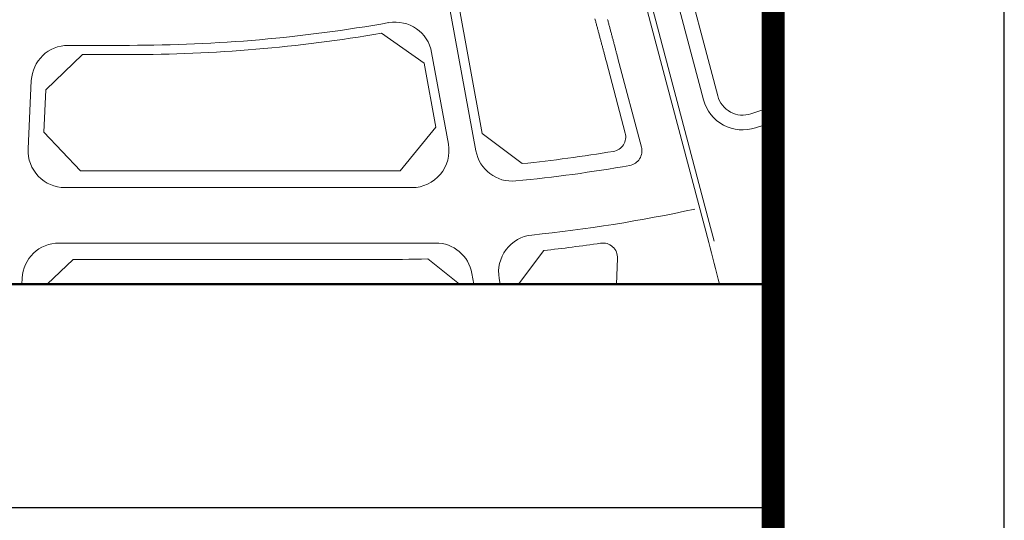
# Model space of a CAD drawing. Extents: x 297125 to 381225, y 1257649 to 1317049.
# Tile 21 of 42: x 376963 to 381225, y 1278194 to 1280362. Entities that reach past the tile are written whole.
import ezdxf

# ---------------------------------------------------------------- set-up
doc = ezdxf.new("R2010")
doc.units = 0
doc.header["$LTSCALE"] = 1000
doc.layers.get('0').update_dxf_attribs({"linetype": 'CONTINUOUS'})
for name, color, linetype, lineweight in [('图框$0$BORDER', 7, 'CONTINUOUS', 0), ('图框$0$S-REF-FREAM-A1+150+1.75$0$A-b-a0sh-S - A-Z010-G-TtlB', 2, 'CONTINUOUS', 13), ('图框$0$S-REF-FREAM-A1+150+1.75$0$A-XX-p-key - A-Z950-G-DgnL01', 5, 'CONTINUOUS', 13), ('图框$0$S-REF-FREAM-A1+150+1.75$0$A-XX-p-key - A-Z950-G-DgnL02', 3, 'CONTINUOUS', 13)]:
    doc.layers.add(name, color=color, linetype=linetype, lineweight=lineweight)
doc.layers.add('图框$0$S-REF-FREAM-A1+150+1.75$0$A-ASIS', color=6, linetype='CONTINUOUS', plot=False)
doc.layers.add('图框$0$S-REF-FREAM-A1+150+1.75$0$A-Z900-G-NPlt', color=6, linetype='CONTINUOUS', lineweight=13, plot=False)

# ---------------------------------------------------------------- blocks, each defined once
blk = doc.blocks.new('*U8')
at = {"layer": '图框$0$S-REF-FREAM-A1+150+1.75$0$A-XX-p-key - A-Z950-G-DgnL02', "color": 7, "linetype": 'Continuous', "lineweight": 13}
blk.add_line((42.21, -67.36), (56.16, -58.44), dxfattribs=at)
blk.add_arc((-161.34, 281.43), 403.5, 302.6168, 312.628, dxfattribs=at)

msp = doc.modelspace()

# ---------------------------------------------------------------- linework, layer by layer
for p, q in [((380225.02, 1263449, 0), (380225.02, 1316049, 0)), ((380225.02, 1263449, 0), (380225.02, 1316049, 0)), ((372225.02, 1278249, 0), (380225.02, 1278249, 0))]:
    msp.add_line(p, q)
at = {"elevation": 0}
msp.add_lwpolyline([(297125.02, 1257649), (381225.02, 1257649), (381225.02, 1317049), (297125.02, 1317049)], close=True, dxfattribs=at)
msp.add_lwpolyline([(372225.02, 1258649), (380225.02, 1258649), (380225.02, 1281849)], dxfattribs=at)
at = {"layer": '图框$0$BORDER', "const_width": 100, "elevation": 0}
msp.add_lwpolyline([(299625.02, 1258649), (380225.02, 1258649), (380225.02, 1316049), (299625.02, 1316049)], close=True, dxfattribs=at)
at = {"layer": '图框$0$S-REF-FREAM-A1+150+1.75$0$A-ASIS', "elevation": 0}
msp.add_lwpolyline([(372225.02, 1278249), (380225.02, 1278249), (380225.02, 1284249), (372225.02, 1284249)], close=True, dxfattribs=at)
at = {"layer": '图框$0$S-REF-FREAM-A1+150+1.75$0$A-b-a0sh-S - A-Z010-G-TtlB', "linetype": 'Continuous', "lineweight": 50}
msp.add_line((372225.02, 1279216.32, 0), (380225.02, 1279216.32, 0), dxfattribs=at)
at = {"layer": '图框$0$S-REF-FREAM-A1+150+1.75$0$A-XX-p-key - A-Z950-G-DgnL01', "color": 7, "linetype": 'Continuous', "lineweight": 13}
for p, q in [((379256.92, 1282092.64, 0), (379942.09, 1279505.67, 0)), ((378938.05, 1279794.03, 0), (378812.48, 1280481.35, 0)), ((378965.01, 1279869.06, 0), (378851.84, 1280488.54, 0)), ((379453.37, 1280365.12, 0), (379454.4, 1280361.29, 0)), ((379454.4, 1280361.29, 0), (379455.44, 1280357.45, 0)), ((379455.44, 1280357.45, 0), (379456.48, 1280353.61, 0)), ((379456.48, 1280353.61, 0), (379457.52, 1280349.77, 0)), ((379457.52, 1280349.77, 0), (379458.55, 1280345.93, 0)), ((379458.55, 1280345.93, 0), (379459.59, 1280342.08, 0)), ((379459.59, 1280342.08, 0), (379460.62, 1280338.24, 0)), ((379460.62, 1280338.24, 0), (379461.65, 1280334.4, 0)), ((379461.65, 1280334.4, 0), (379462.69, 1280330.56, 0)), ((379507.73, 1280363.32, 0), (379508.77, 1280359.47, 0)), ((379508.77, 1280359.47, 0), (379509.8, 1280355.61, 0)), ((379509.8, 1280355.61, 0), (379510.84, 1280351.76, 0)), ((379510.84, 1280351.76, 0), (379511.88, 1280347.91, 0)), ((379511.88, 1280347.91, 0), (379512.91, 1280344.06, 0)), ((379512.91, 1280344.06, 0), (379513.95, 1280340.2, 0)), ((379513.95, 1280340.2, 0), (379514.98, 1280336.35, 0)), ((379514.98, 1280336.35, 0), (379516.02, 1280332.49, 0)), ((378529.79, 1280303.06, 0), (378714.08, 1280174.07, 0)), ((379462.69, 1280330.56, 0), (379463.72, 1280326.71, 0)), ((379463.72, 1280326.71, 0), (379464.75, 1280322.87, 0)), ((379464.75, 1280322.87, 0), (379465.78, 1280319.02, 0)), ((379465.78, 1280319.02, 0), (379466.81, 1280315.17, 0)), ((379466.81, 1280315.17, 0), (379467.84, 1280311.33, 0)), ((379467.84, 1280311.33, 0), (379468.87, 1280307.48, 0)), ((379468.87, 1280307.48, 0), (379469.9, 1280303.63, 0)), ((379469.9, 1280303.63, 0), (379470.93, 1280299.78, 0)), ((379470.93, 1280299.78, 0), (379471.96, 1280295.93, 0)), ((379471.96, 1280295.93, 0), (379472.99, 1280292.08, 0)), ((379472.99, 1280292.08, 0), (379474.02, 1280288.23, 0)), ((379516.02, 1280332.49, 0), (379517.05, 1280328.64, 0)), ((379517.05, 1280328.64, 0), (379518.08, 1280324.78, 0)), ((379518.08, 1280324.78, 0), (379519.11, 1280320.93, 0)), ((379519.11, 1280320.93, 0), (379520.15, 1280317.07, 0)), ((379520.15, 1280317.07, 0), (379521.18, 1280313.21, 0)), ((379521.18, 1280313.21, 0), (379522.21, 1280309.36, 0)), ((379522.21, 1280309.36, 0), (379523.24, 1280305.5, 0)), ((379523.24, 1280305.5, 0), (379524.27, 1280301.64, 0)), ((379524.27, 1280301.64, 0), (379525.3, 1280297.78, 0)), ((379525.3, 1280297.78, 0), (379526.32, 1280293.92, 0)), ((379526.32, 1280293.92, 0), (379527.35, 1280290.07, 0)), ((379474.02, 1280288.23, 0), (379475.05, 1280284.38, 0)), ((379475.05, 1280284.38, 0), (379476.07, 1280280.53, 0)), ((379476.07, 1280280.53, 0), (379477.1, 1280276.67, 0)), ((379477.1, 1280276.67, 0), (379478.13, 1280272.82, 0)), ((379478.13, 1280272.82, 0), (379479.15, 1280268.97, 0)), ((379479.15, 1280268.97, 0), (379480.18, 1280265.11, 0)), ((379480.18, 1280265.11, 0), (379481.2, 1280261.26, 0)), ((379481.2, 1280261.26, 0), (379482.23, 1280257.4, 0)), ((379482.23, 1280257.4, 0), (379483.25, 1280253.54, 0)), ((379483.25, 1280253.54, 0), (379484.28, 1280249.69, 0)), ((379484.28, 1280249.69, 0), (379485.3, 1280245.83, 0)), ((379527.35, 1280290.07, 0), (379528.38, 1280286.21, 0)), ((379528.38, 1280286.21, 0), (379529.41, 1280282.35, 0)), ((379529.41, 1280282.35, 0), (379530.44, 1280278.49, 0)), ((379530.44, 1280278.49, 0), (379531.46, 1280274.63, 0)), ((379531.46, 1280274.63, 0), (379532.49, 1280270.76, 0)), ((379532.49, 1280270.76, 0), (379533.52, 1280266.9, 0)), ((379533.52, 1280266.9, 0), (379534.54, 1280263.04, 0)), ((379534.54, 1280263.04, 0), (379535.57, 1280259.18, 0)), ((379535.57, 1280259.18, 0), (379536.59, 1280255.32, 0)), ((379536.59, 1280255.32, 0), (379537.62, 1280251.46, 0)), ((379537.62, 1280251.46, 0), (379538.64, 1280247.59, 0)), ((377076.02, 1280058.22, 0), (377235.87, 1280210.78, 0)), ((377235.87, 1280210.78, 0), (377438.6, 1280210.78, 0)), ((378818.8, 1279823.47, 0), (378746.31, 1280220.26, 0)), ((379485.3, 1280245.83, 0), (379486.33, 1280241.97, 0)), ((379486.33, 1280241.97, 0), (379487.35, 1280238.11, 0)), ((379487.35, 1280238.11, 0), (379488.38, 1280234.25, 0)), ((379488.38, 1280234.25, 0), (379489.4, 1280230.39, 0)), ((379489.4, 1280230.39, 0), (379490.42, 1280226.53, 0)), ((379490.42, 1280226.53, 0), (379491.45, 1280222.67, 0)), ((379491.45, 1280222.67, 0), (379492.47, 1280218.81, 0)), ((379492.47, 1280218.81, 0), (379493.5, 1280214.95, 0)), ((379493.5, 1280214.95, 0), (379494.52, 1280211.08, 0)), ((379494.52, 1280211.08, 0), (379495.54, 1280207.22, 0)), ((379495.54, 1280207.22, 0), (379496.57, 1280203.36, 0)), ((379538.64, 1280247.59, 0), (379539.67, 1280243.73, 0)), ((379539.67, 1280243.73, 0), (379540.69, 1280239.87, 0)), ((379540.69, 1280239.87, 0), (379541.72, 1280236, 0)), ((379541.72, 1280236, 0), (379542.74, 1280232.14, 0)), ((379542.74, 1280232.14, 0), (379543.77, 1280228.27, 0)), ((379543.77, 1280228.27, 0), (379544.79, 1280224.41, 0)), ((379544.79, 1280224.41, 0), (379545.82, 1280220.54, 0)), ((379545.82, 1280220.54, 0), (379546.84, 1280216.68, 0)), ((379546.84, 1280216.68, 0), (379547.86, 1280212.81, 0)), ((379547.86, 1280212.81, 0), (379548.89, 1280208.95, 0)), ((379548.89, 1280208.95, 0), (379549.91, 1280205.08, 0)), ((378764.83, 1279896.26, 0), (378714.08, 1280174.07, 0)), ((379496.57, 1280203.36, 0), (379497.59, 1280199.49, 0)), ((379497.59, 1280199.49, 0), (379498.62, 1280195.63, 0)), ((379498.62, 1280195.63, 0), (379499.64, 1280191.76, 0)), ((379499.64, 1280191.76, 0), (379500.66, 1280187.9, 0)), ((379500.66, 1280187.9, 0), (379501.69, 1280184.03, 0)), ((379501.69, 1280184.03, 0), (379502.71, 1280180.16, 0)), ((379502.71, 1280180.16, 0), (379584.56, 1279871.14, 0)), ((379549.91, 1280205.08, 0), (379550.94, 1280201.21, 0)), ((379550.94, 1280201.21, 0), (379551.96, 1280197.35, 0)), ((379551.96, 1280197.35, 0), (379552.99, 1280193.48, 0)), ((379552.99, 1280193.48, 0), (379654.53, 1279810.1, 0)), ((376999.98, 1279802.18, 0), (377013.81, 1280098.23, 0)), ((377067.43, 1279874.19, 0), (377076.02, 1280058.22, 0)), ((377067.43, 1279874.19, 0), (377227.27, 1279706.7, 0)), ((378609.99, 1279707.5, 0), (378764.83, 1279896.26, 0)), ((378965.01, 1279869.06, 0), (379138.63, 1279738.61, 0)), ((377227.27, 1279706.7, 0), (378509.86, 1279706.7, 0)), ((377159.83, 1279634.69, 0), (378661.38, 1279634.69, 0)), ((377133.67, 1279394.66, 0), (378763.7, 1279394.65, 0)), ((379231.79, 1279362.28, 0), (379123.07, 1279216.32, 0)), ((377082.97, 1279216.32, 0), (377194.38, 1279322.65, 0)), ((377194.38, 1279322.65, 0), (378509.86, 1279322.64, 0)), ((378866.64, 1279216.32, 0), (378730.15, 1279326.32, 0)), ((379545.94, 1279216.32, 0), (379550.97, 1279327.85, 0)), ((376972.17, 1279216.32, 0), (376973.82, 1279242.1, 0)), ((378929.71, 1279216.32, 0), (378921.11, 1279263.39, 0)), ((379043.58, 1279216.32, 0), (379039.03, 1279241.24, 0))]:
    msp.add_line(p, q, dxfattribs=at)
at = {"layer": '图框$0$S-REF-FREAM-A1+150+1.75$0$A-XX-p-key - A-Z950-G-DgnL01', "color": 7, "linetype": 'Continuous', "lineweight": 13, "elevation": 0, "flags": 128}
for points in [[(380225.02, 1279918.82), (380148.45, 1279893.46, -0.4321855), (379922.94, 1280015.49), (379585.84, 1281288.26), (379573.14, 1281336.17), (379260.47, 1282516.75), (379233.48, 1282636.67), (379229.87, 1282653.31), (379206.02, 1282773.71), (379205.91, 1282774.33, -0.1232021), (379302.28, 1284161.35, -0.0079057), (379325.05, 1284249)], [(379647.72, 1281304.65), (379984.82, 1280031.88, 0.4321855), (380128.32, 1279954.22), (380225.02, 1279986.25)]]:
    msp.add_lwpolyline(points, format="xyb", dxfattribs=at)
for points in [[(379231.26, 1282095.76), (379946.12, 1279396.7)], [(379942.09, 1279505.67), (379969.32, 1279402.84)]]:
    msp.add_lwpolyline(points, dxfattribs=at)
msp.add_lwpolyline([(378509.86, 1279706.7, 0.0040321), (378609.99, 1279707.5), (378764.83, 1279896.26), (378714.08, 1280174.07), (378529.79, 1280303.06, -0.0422134), (377438.6, 1280210.78), (377235.87, 1280210.78), (377076.02, 1280058.22), (377067.43, 1279874.19), (377227.27, 1279706.7), (378509.86, 1279706.7)], format="xyb", close=True, dxfattribs=at)
at = {"layer": '图框$0$S-REF-FREAM-A1+150+1.75$0$A-XX-p-key - A-Z950-G-DgnL01', "color": 7, "linetype": 'Continuous', "lineweight": 13}
for centre, radius, start, end in [((378588.89, 1280191.5, 0), 160.02, 10.35269, 100.0109), ((377438.63, 1286707.72, 0), 6496.95, 269.999743, 279.668611), ((377173.66, 1280090.76, 0), 160.02, 89.99974, 177.32532), ((379522.69, 1279854.75, 0), 64.01, 279.48676, 14.83492), ((378661.38, 1279794.71, 0), 160.02, 269.99974, 10.35269), ((377159.83, 1279794.72, 0), 160.02, 177.32532, 269.99974), ((379095.46, 1279822.79, 0), 160.02, 190.35269, 275.48981), ((378509.89, 1285915.6, 0), 6208.91, 275.812015, 279.48676), ((379592.65, 1279793.71, 0), 64.01, 280.03006, 14.83492), ((378509.89, 1285915.6, 0), 6208.91, 269.999743, 270.92383), ((378509.89, 1285915.6, 0), 6280.92, 275.489813, 280.03006), ((378509.89, 1285915.6, 0), 6520.95, 275.89834, 282.172583), ((379196.45, 1279270, 0), 160.02, 95.89834, 190.35269), ((377133.67, 1279234.64, 0), 160.02, 89.99974, 177.32532), ((378763.7, 1279234.63, 0), 160.02, 10.35269, 89.99974), ((379487.02, 1279330.74, 0), 64.01, 357.41963, 98.44059), ((378509.89, 1285915.6, 0), 6592.96, 269.999743, 271.914533)]:
    msp.add_arc(centre, radius, start, end, dxfattribs=at)
at = {"layer": '图框$0$S-REF-FREAM-A1+150+1.75$0$A-XX-p-key - A-Z950-G-DgnL01', "color": 7, "linetype": 'Continuous', "lineweight": 13, "extrusion": (0, 0, -1)}
for centre, radius, start, end in [((-366035.64, 1275712.46, 0), 14390.1, 165.165638, 165.907329), ((-378509.89, 1285915.6, 0), 6592.96, 261.559409, 263.713706)]:
    msp.add_arc(centre, radius, start, end, dxfattribs=at)
at = {"layer": '图框$0$S-REF-FREAM-A1+150+1.75$0$A-Z900-G-NPlt', "elevation": 0, "flags": 128}
msp.add_lwpolyline([(374088.22, 1284249), (380225.02, 1284249), (380225.02, 1279216.32), (374088.22, 1279216.32), (374088.22, 1284249)], close=True, dxfattribs=at)

# ---------------------------------------------------------------- block references
at = {"layer": '图框$0$S-REF-FREAM-A1+150+1.75$0$A-XX-p-key - A-Z950-G-DgnL02', "color": 7, "linetype": 'Continuous', "lineweight": 13, "xscale": 16.00216879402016, "yscale": 16.00216879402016, "zscale": 16.00216879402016, "rotation": 327.3829402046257}
msp.add_blockref('*U8', (377185.74, 1281522.82, 0), dxfattribs=at)

doc.saveas('drawing.dxf')
